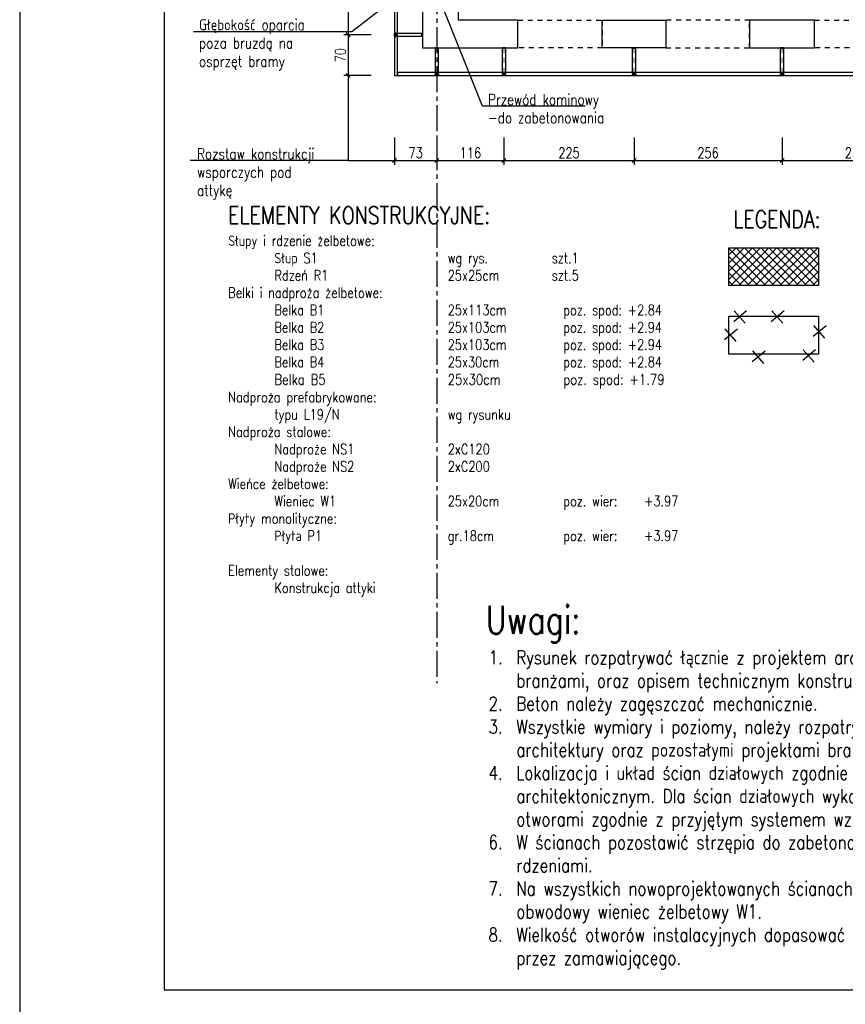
# Model space of a CAD drawing. Extents: x 335493 to 843864, y -123011 to -21739.
# Tile 3 of 28: x 335493 to 349786, y -87913 to -70866. Entities that reach past the tile are written whole.
import ezdxf

# ---------------------------------------------------------------- set-up
doc = ezdxf.new("R2010")
doc.units = 0
doc.header["$LTSCALE"] = 600
doc.header["$MEASUREMENT"] = 0
doc.header["$PDMODE"] = 1
doc.linetypes.add('CENTER2', pattern=[1.125, 0.75, -0.125, 0.125, -0.125])
doc.linetypes.add('PRZERYWANA', pattern=[0.282222, 0.141111, -0.141111])
doc.layers.get('0').update_dxf_attribs({"linetype": 'CONTINUOUS'})
doc.layers.get('Defpoints').update_dxf_attribs({"linetype": 'CONTINUOUS'})
for name, color, linetype in [('11 - opisy TXT2', 4, 'CONTINUOUS'), ('111 - opisy TXT3', 2, 'CONTINUOUS'), ('2 - linie odniesienia opisy', 8, 'CONTINUOUS'), ('3 - linia 1', 1, 'CONTINUOUS'), ('33 - linia 2', 3, 'CONTINUOUS'), ('44 - osie 2', 6, 'CENTER2'), ('555 - cienka przerywana 3', 1, 'PRZERYWANA'), ('9 - kreskowanie', 1, 'CONTINUOUS')]:
    doc.layers.add(name, color=color, linetype=linetype)
doc.styles.add('TXT2', font='simplex.shx', dxfattribs={"width": 0.8, "height": 180})
doc.styles.add('TXT3', font='simplex.shx', dxfattribs={"width": 0.8, "height": 48})
doc.styles.add('TXT5', font='simplex.shx', dxfattribs={"width": 0.8, "height": 120})
doc.dimstyles.new('R1 - centymetry', dxfattribs={"dimtxt": 180, "dimasz": 70, "dimexe": 75, "dimexo": 75, "dimgap": 1.5, "dimtad": 0, "dimdec": 0, "dimlfac": 0.1, "dimzin": 0, "dimdsep": 46, "dimtxsty": 'TXT2', "dimblk1": 'OBLIQUE', "dimblk2": 'OBLIQUE', "dimsah": 1, "dimcen": -3, "dimdle": 50, "dimclrt": 4, "dimadec": 0, "dimazin": 0, "dimtfac": 0.75, "dimtdec": 0, "dimtix": 1, "dimtmove": 2, "dimatfit": 3, "dimldrblk": 'OBLIQUE', "dimfxl": 400, "dimfxlon": 1, "dimtvp": 0.75, "dimtolj": 1, "dimtzin": 0, "dimarcsym": 0})

# ---------------------------------------------------------------- blocks, each defined once
blk = doc.blocks.new('A$C75F72A73')
at = {"layer": '44 - osie 2'}
blk.add_line((-6, 2181), (-6, -17277), dxfattribs=at)
blk = doc.blocks.new('A$C7CE26488')
at = {"layer": '33 - linia 2'}
for points in [[(25, -8), (25, -42, -0.414214), (17, -50), (-17, -50, -0.414214), (-25, -42), (-25, -8, -0.414214), (-17, 0), (17, 0, -0.414214)], [(21, -8), (21, -42, -0.414214), (17, -46), (-17, -46, -0.414214), (-21, -42), (-21, -8, -0.414214), (-17, -4), (17, -4, -0.414214)]]:
    blk.add_lwpolyline(points, format="xyb", close=True, dxfattribs=at)
at = {"layer": '44 - osie 2'}
for points in [[(0, 6), (0, -55)], [(-38, -25), (40, -25)]]:
    blk.add_lwpolyline(points, dxfattribs=at)
blk = doc.blocks.new('A$C36F456F6')
at = {"layer": '33 - linia 2'}
for points in [[(25, 6), (25, 430), (-25, 430), (-25, 6)], [(25, 0), (-25, 0), (-25, 6), (25, 6)]]:
    blk.add_lwpolyline(points, close=True, dxfattribs=at)
at = {"layer": '555 - cienka przerywana 3'}
blk.add_lwpolyline([(21, 6), (21, 430), (-21, 430), (-21, 6)], close=True, dxfattribs=at)
at = {"layer": '44 - osie 2'}
blk.add_blockref('A$C7CE26488', (0, 480), dxfattribs=at)
blk = doc.blocks.new('_OBLIQUE')
at = {"color": 0, "linetype": 'ByBlock'}
blk.add_line((-0.5, -0.5), (0.5, 0.5), dxfattribs=at)
blk = doc.blocks.new('*D315')
at = {"layer": '2 - linie odniesienia opisy', "color": 0, "lineweight": -2, "transparency": 16777216}
for p, q in [((341179, -69198), (341179, -71178)), ((341579, -69248), (341104, -69248)), ((341579, -71128), (341104, -71128))]:
    blk.add_line(p, q, dxfattribs=at)
at = {"layer": 'Defpoints', "color": 0, "transparency": 16777216}
for p in [(341979, -69248), (341179, -71128), (341979, -71128)]:
    blk.add_point(p, dxfattribs=at)
at = {"layer": '2 - linie odniesienia opisy', "color": 0, "lineweight": -2, "transparency": 16777216, "xscale": 70, "yscale": 70, "zscale": 70}
for p, rotation in [((341179, -69248), 90), ((341179, -71128), 270)]:
    blk.add_blockref('_OBLIQUE', p, dxfattribs=dict(at, rotation=rotation))
at = {"layer": '2 - linie odniesienia opisy', "color": 4, "transparency": 16777216, "insert": (341044, -70188), "char_height": 180, "attachment_point": 5, "rotation": 90, "style": 'TXT2'}
blk.add_mtext('\\A1;188', dxfattribs=at)
blk = doc.blocks.new('*D316')
at = {"layer": '2 - linie odniesienia opisy', "color": 0, "lineweight": -2, "transparency": 16777216}
for p, q in [((341179, -71078), (341179, -71883)), ((341579, -71128), (341104, -71128)), ((341579, -71833), (341104, -71833))]:
    blk.add_line(p, q, dxfattribs=at)
at = {"layer": 'Defpoints', "color": 0, "transparency": 16777216}
for p in [(341979, -71128), (341179, -71833), (341982, -71833)]:
    blk.add_point(p, dxfattribs=at)
at = {"layer": '2 - linie odniesienia opisy', "color": 0, "lineweight": -2, "transparency": 16777216, "xscale": 70, "yscale": 70, "zscale": 70}
for p, rotation in [((341179, -71128), 90), ((341179, -71833), 270)]:
    blk.add_blockref('_OBLIQUE', p, dxfattribs=dict(at, rotation=rotation))
at = {"layer": '2 - linie odniesienia opisy', "color": 4, "transparency": 16777216, "insert": (341044, -71480), "char_height": 180, "attachment_point": 5, "rotation": 90, "style": 'TXT2'}
blk.add_mtext('\\A1;70', dxfattribs=at)
blk = doc.blocks.new('*D317')
at = {"layer": '2 - linie odniesienia opisy', "color": 0, "lineweight": -2, "transparency": 16777216}
for p, q in [((341982, -72906), (341982, -73381)), ((342715, -72906), (342715, -73381)), ((341932, -73306), (342765, -73306))]:
    blk.add_line(p, q, dxfattribs=at)
at = {"layer": 'Defpoints', "color": 0, "transparency": 16777216}
for p in [(342715, -71353), (341982, -71833), (342715, -73306)]:
    blk.add_point(p, dxfattribs=at)
at = {"layer": '2 - linie odniesienia opisy', "color": 0, "lineweight": -2, "transparency": 16777216, "xscale": 70, "yscale": 70, "zscale": 70, "rotation": 180}
blk.add_blockref('_OBLIQUE', (341982, -73306), dxfattribs=at)
at = {"layer": '2 - linie odniesienia opisy', "color": 0, "lineweight": -2, "transparency": 16777216, "xscale": 70, "yscale": 70, "zscale": 70}
blk.add_blockref('_OBLIQUE', (342715, -73306), dxfattribs=at)
at = {"layer": '2 - linie odniesienia opisy', "color": 4, "transparency": 16777216, "insert": (342348, -73171), "char_height": 180, "attachment_point": 5, "style": 'TXT2'}
blk.add_mtext('\\A1;73', dxfattribs=at)
blk = doc.blocks.new('*D318')
at = {"layer": '2 - linie odniesienia opisy', "color": 0, "lineweight": -2, "transparency": 16777216}
for p, q in [((342715, -72906), (342715, -73381)), ((343877, -72906), (343877, -73381)), ((342665, -73306), (343927, -73306))]:
    blk.add_line(p, q, dxfattribs=at)
at = {"layer": 'Defpoints', "color": 0, "transparency": 16777216}
for p in [(342715, -71353), (343877, -71833), (343877, -73306)]:
    blk.add_point(p, dxfattribs=at)
at = {"layer": '2 - linie odniesienia opisy', "color": 0, "lineweight": -2, "transparency": 16777216, "xscale": 70, "yscale": 70, "zscale": 70, "rotation": 180}
blk.add_blockref('_OBLIQUE', (342715, -73306), dxfattribs=at)
at = {"layer": '2 - linie odniesienia opisy', "color": 0, "lineweight": -2, "transparency": 16777216, "xscale": 70, "yscale": 70, "zscale": 70}
blk.add_blockref('_OBLIQUE', (343877, -73306), dxfattribs=at)
at = {"layer": '2 - linie odniesienia opisy', "color": 4, "transparency": 16777216, "insert": (343296, -73171), "char_height": 180, "attachment_point": 5, "style": 'TXT2'}
blk.add_mtext('\\A1;116', dxfattribs=at)
blk = doc.blocks.new('*D319')
at = {"layer": '2 - linie odniesienia opisy', "color": 0, "lineweight": -2, "transparency": 16777216}
for p, q in [((343877, -72906), (343877, -73381)), ((346129, -72906), (346129, -73381)), ((343827, -73306), (346179, -73306))]:
    blk.add_line(p, q, dxfattribs=at)
at = {"layer": 'Defpoints', "color": 0, "transparency": 16777216}
for p in [(343877, -71833), (346129, -71833), (346129, -73306)]:
    blk.add_point(p, dxfattribs=at)
at = {"layer": '2 - linie odniesienia opisy', "color": 0, "lineweight": -2, "transparency": 16777216, "xscale": 70, "yscale": 70, "zscale": 70, "rotation": 180}
blk.add_blockref('_OBLIQUE', (343877, -73306), dxfattribs=at)
at = {"layer": '2 - linie odniesienia opisy', "color": 0, "lineweight": -2, "transparency": 16777216, "xscale": 70, "yscale": 70, "zscale": 70}
blk.add_blockref('_OBLIQUE', (346129, -73306), dxfattribs=at)
at = {"layer": '2 - linie odniesienia opisy', "color": 4, "transparency": 16777216, "insert": (345003, -73171), "char_height": 180, "attachment_point": 5, "style": 'TXT2'}
blk.add_mtext('\\A1;225', dxfattribs=at)
blk = doc.blocks.new('*D320')
at = {"layer": '2 - linie odniesienia opisy', "color": 0, "lineweight": -2, "transparency": 16777216}
for p, q in [((346129, -72906), (346129, -73381)), ((348692, -72906), (348692, -73381)), ((346079, -73306), (348742, -73306))]:
    blk.add_line(p, q, dxfattribs=at)
at = {"layer": 'Defpoints', "color": 0, "transparency": 16777216}
for p in [(346129, -71833), (348692, -71783), (348692, -73306)]:
    blk.add_point(p, dxfattribs=at)
at = {"layer": '2 - linie odniesienia opisy', "color": 0, "lineweight": -2, "transparency": 16777216, "xscale": 70, "yscale": 70, "zscale": 70, "rotation": 180}
blk.add_blockref('_OBLIQUE', (346129, -73306), dxfattribs=at)
at = {"layer": '2 - linie odniesienia opisy', "color": 0, "lineweight": -2, "transparency": 16777216, "xscale": 70, "yscale": 70, "zscale": 70}
blk.add_blockref('_OBLIQUE', (348692, -73306), dxfattribs=at)
at = {"layer": '2 - linie odniesienia opisy', "color": 4, "transparency": 16777216, "insert": (347410, -73171), "char_height": 180, "attachment_point": 5, "style": 'TXT2'}
blk.add_mtext('\\A1;256', dxfattribs=at)
blk = doc.blocks.new('*D321')
at = {"layer": '2 - linie odniesienia opisy', "color": 0, "lineweight": -2, "transparency": 16777216}
for p, q in [((348692, -72906), (348692, -73381)), ((351234, -72906), (351234, -73381)), ((348642, -73306), (351284, -73306))]:
    blk.add_line(p, q, dxfattribs=at)
at = {"layer": 'Defpoints', "color": 0, "transparency": 16777216}
for p in [(348692, -71783), (351234, -71783), (351234, -73306)]:
    blk.add_point(p, dxfattribs=at)
at = {"layer": '2 - linie odniesienia opisy', "color": 0, "lineweight": -2, "transparency": 16777216, "xscale": 70, "yscale": 70, "zscale": 70, "rotation": 180}
blk.add_blockref('_OBLIQUE', (348692, -73306), dxfattribs=at)
at = {"layer": '2 - linie odniesienia opisy', "color": 0, "lineweight": -2, "transparency": 16777216, "xscale": 70, "yscale": 70, "zscale": 70}
blk.add_blockref('_OBLIQUE', (351234, -73306), dxfattribs=at)
at = {"layer": '2 - linie odniesienia opisy', "color": 4, "transparency": 16777216, "insert": (349963, -73171), "char_height": 180, "attachment_point": 5, "style": 'TXT2'}
blk.add_mtext('\\A1;254', dxfattribs=at)

msp = doc.modelspace()

# ---------------------------------------------------------------- hatches: boundary and pattern name
at = {"layer": '9 - kreskowanie'}
h = msp.add_hatch(dxfattribs=at)
h.set_pattern_fill('ANSI37', color=256, scale=800)
h.paths.add_polyline_path([(347769, -74813.4), (349322.5, -74813.4), (349322.5, -75470), (347769, -75470)])

# ---------------------------------------------------------------- linework, layer by layer
at = {"layer": '111 - opisy TXT3'}
msp.add_lwpolyline([(337993.4, -87663.1), (376993.4, -87663.1), (376993.4, -58963.1), (337993.4, -58963.1)], close=True, dxfattribs=at)
at = {"layer": '2 - linie odniesienia opisy'}
msp.add_lwpolyline([(335493.4, -88163.1), (377493.4, -88163.1), (377493.4, -58463.1), (335493.4, -58463.1)], close=True, dxfattribs=at)
for points in [[(338502.6, -71071), (341245.4, -71071), (341904.1, -70560.4)], [(345281.7, -72365.8), (343504.8, -72365.8), (342785.1, -70560.4)], [(341178.9, -71882.9), (341178.9, -73306.4), (341931.7, -73306.4)], [(341178.9, -73306.4), (338447, -73306.4)]]:
    msp.add_lwpolyline(points, dxfattribs=at)
at = {"layer": '3 - linia 1'}
for points in [[(342465.1, -70050.4), (342465.1, -71352.9), (344119.2, -71352.9), (344119.2, -70872.9), (343089.2, -70872.9), (343089.2, -70260.4), (342755.1, -70260.4), (342755.1, -70050.4)], [(345579.2, -70872.9), (346679.1, -70872.9), (346679.1, -71352.9), (345579.2, -71352.9)], [(348129.2, -71352.8), (349254.1, -71352.8), (349254.1, -70872.9), (348129.2, -70872.9)]]:
    msp.add_lwpolyline(points, close=True, dxfattribs=at)
at = {"layer": '33 - linia 2'}
for points in [[(341981.7, -65225.3), (341981.7, -71832.9), (342031.7, -71832.9), (342031.7, -64268.1), (341981.7, -64268.1)], [(342031.7, -71832.9), (354550.1, -71832.9), (354550.1, -71782.9), (342031.7, -71782.9)], [(347769, -74813.4), (349322.5, -74813.4), (349322.5, -75470), (347769, -75470)], [(347769, -75999), (349322.5, -75999), (349322.5, -76655.6), (347769, -76655.6)]]:
    msp.add_lwpolyline(points, close=True, dxfattribs=at)
for points in [[(348078.1, -75907.8), (347855.1, -76094.5)], [(347863.4, -75904.7), (348053.1, -76122.8)], [(348727.4, -75907.8), (348504.4, -76094.5)], [(348512.8, -75904.7), (348702.4, -76122.8)], [(349452.5, -76166.2), (349229.5, -76352.9)], [(349237.8, -76163.1), (349427.5, -76381.1)], [(347917.3, -76222.9), (347694.3, -76409.6)], [(347702.6, -76219.8), (347892.3, -76437.9)], [(348396.5, -76604.1), (348173.5, -76790.8)], [(348181.8, -76601.1), (348371.4, -76819.1)], [(349272.8, -76582.1), (349049.8, -76768.8)], [(349058.1, -76579), (349247.8, -76797.1)]]:
    msp.add_lwpolyline(points, dxfattribs=at)
at = {"layer": '555 - cienka przerywana 3'}
for points in [[(344119.2, -70872.9), (345579.2, -70872.9), (345579.2, -71352.9), (344119.2, -71352.9)], [(346679.1, -71352.9), (348129.2, -71352.9), (348129.2, -70872.8), (346679.1, -70872.8)], [(349254.1, -70872.8), (350704.1, -70872.8), (350704.1, -71352.8), (349254.1, -71352.8)]]:
    msp.add_lwpolyline(points, close=True, dxfattribs=at)

# ---------------------------------------------------------------- block references
at = {"layer": '3 - linia 1'}
msp.add_blockref('A$C75F72A73', (342720.7, -65074.4), dxfattribs=at)
at = {"layer": '33 - linia 2', "rotation": 89.99999999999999}
msp.add_blockref('A$C36F456F6', (342459.4, -71127.9), dxfattribs=at)
at = {"layer": '33 - linia 2', "xscale": -1, "rotation": 180}
for p in [(342715.1, -71352.9), (343877.2, -71352.9), (346129.1, -71352.9), (348691.6, -71352.8)]:
    msp.add_blockref('A$C36F456F6', p, dxfattribs=at)

# ---------------------------------------------------------------- texts
at = {"layer": '11 - opisy TXT2', "char_height": 190, "attachment_point": 1, "style": 'TXT2'}
for s, width, insert in [('Głębokość oparcia poza bruzdą na osprzęt bramy', 2183.814, (338597.8, -70858)), ('Przewód kominowy -do zabetonowania', 2380.83, (343599.9, -72152.8)), ('Rozstaw konstrukcji wsporczych pod attykę', 2339.972, (338564.2, -73093.4))]:
    msp.add_mtext_dynamic_manual_height_columns(s, width=width, gutter_width=900, heights=[0], dxfattribs=dict(at, insert=insert))
at = {"layer": '11 - opisy TXT2', "attachment_point": 1}
for s, insert, char_height, width, style in [('{\\H1.5x;\\C2;ELEMENTY KONSTRUKCYJNE:\\P\\H0.6x;\\C256;Słupy i rdzenie żelbetowe:\\P\\pt800,3800,4800,5600;^ISłup S1^Iwg rys.^I^Iszt.1\\P^IRdzeń R1^I25x25cm^I^Iszt.5\\P\\pt0,800,3800;Belki i nadproża żelbetowe:\\P\\pt800,3800,5800,7497.2,8668.6;^IBelka B1^I25x113cm^Ipoz. spod: +2.84\\P^IBelka B2^I25x103cm^Ipoz. spod: +2.94\\P\\C1;^I\\C256;Belka B3^I25x103cm^Ipoz. spod: +2.94\\P\\C1;^I\\C256;Belka B4^I25x30cm^Ipoz. spod: +2.84\\P\\pt800,3800,5800,8668.6,8800;\\H1.0256x;^IBelka B5^I25x30cm^Ipoz. spod: +1.79^I\\H0.975x;^I\\P\\pt800,3800,5800,7497.2,8668.6;\\A1;Nadproża prefabrykowane:\\P\\pt800,3800;^Itypu L19/N^Iwg rysunku\\P\\pt0;Nadproża stalowe:\\P\\pt800,3800;^INadproże NS1^I2xC120\\P^INadproże NS2^I2xC200\\P\\pt0;Wieńce żelbetowe:\\P\\pt800,2811.4,3800,5200,5800,7200;^IWieniec W1^I^I25x20cm ^I^Ipoz. wier:^I+3.97\\P\\pt0,800,2811.4,3800,5200,5800;Płyty monolityczne:\\P\\pt800,2811.4,3800,5200,5800,7200;^IPłyta P1^I^Igr.18cm^I^Ipoz. wier:^I+3.97\\P\\pt0,800,2811.4,3800,5200,5800;\\PElementy stalowe:\\P\\pt800,2811.4,3800,5200,5800;^IKonstrukcja attyki}', (339103.4, -74102.3), 200, 17466.195, 'TXT2'), ('\\pi-480,l480,t480,720;1.^IRysunek rozpatrywać łącznie z projektem architektury, pozostałymi \\P\\pi0,t720;branżami, oraz opisem technicznym konstrukcji. \\P\\pi-480,t480,720;2.^IBeton należy zagęszczać mechanicznie.\\P3.^IWszystkie wymiary i poziomy, należy rozpatrywać łącznie z projektem \\P\\pi0,t720;architektury oraz pozostałymi projektami branżowymi.\\P\\pi-480,t480,720;{\\C4;4.^ILokalizacja i układ ścian działowych zgodnie z projektem \\P\\pi0,t720;architektonicznym. Dla ścian działowych wykonać nadproża nad \\Potworami zgodnie z przyjętym systemem wznoszenia ścian działowych.\\A1;\\P\\pi-480,t480,720;6.^IW ścianach pozostawić strzępia do zabetonowania łącznie z \\P\\pi0,t720;rdzeniami. \\P\\pi-480,t480,720;7.^INa wszystkich nowoprojektowanych ścianach nośnych należy wykonać \\P\\pi0,t720;obwodowy wieniec żelbetowy W1.\\P\\pi-480,t480,720;8.^IWielkość otworów instalacyjnych dopasować do urządzeń wybranych \\P\\pi0,t720;przez zamawiającego.}', (343609.9, -81786.7), 240, 11055.143, 'TXT3')]:
    msp.add_mtext(s, dxfattribs=dict(at, insert=insert, char_height=char_height, width=width, style=style))
at = {"layer": '111 - opisy TXT3', "style": 'TXT5', "width": 0.8}
for s, height, p in [('LEGENDA:', 300, (347847.2, -74471.6)), ('Uwagi:', 480, (343560.1, -81496.4))]:
    msp.add_text(s, height=height, dxfattribs=at).set_placement(p)

# ---------------------------------------------------------------- dimensions: what is measured, and where the dimension line sits
at = {"layer": '2 - linie odniesienia opisy'}
for base, p1, p2, picture, middle in [((341178.9, -71127.9), (341979.4, -69247.9), (341979.4, -71127.9), '*D315', (341043.9, -70187.9)), ((341178.9419, -71832.8958), (341979.3629, -71127.9209), (341981.7061, -71832.8958), '*D316', (341043.9419, -71480.4083))]:
    dim = msp.add_linear_dim(base=base, p1=p1, p2=p2, angle=90, dimstyle='R1 - centymetry', dxfattribs=at)
    dim.commit()
    dim.dimension.update_dxf_attribs({"geometry": picture, "text_midpoint": middle})
for base, p1, p2, picture, middle in [((342715.1, -73306.4), (341981.7, -71832.9), (342715.1, -71352.9), '*D317', (342348.4, -73171.4)), ((343877.2, -73306.4), (342715.1, -71352.9), (343877.2, -71832.9), '*D318', (343296.1, -73171.4)), ((346129.1, -73306.4), (343877.2, -71832.9), (346129.1, -71832.9), '*D319', (345003.2, -73171.4)), ((348691.6, -73306.4), (346129.1, -71832.9), (348691.6, -71782.8), '*D320', (347410.4, -73171.4)), ((351234.1, -73306.4), (348691.6, -71782.8), (351234.1, -71782.8), '*D321', (349962.9, -73171.4))]:
    dim = msp.add_linear_dim(base=base, p1=p1, p2=p2, dimstyle='R1 - centymetry', dxfattribs=at)
    dim.commit()
    dim.dimension.update_dxf_attribs({"geometry": picture, "text_midpoint": middle})

doc.saveas('drawing.dxf')
